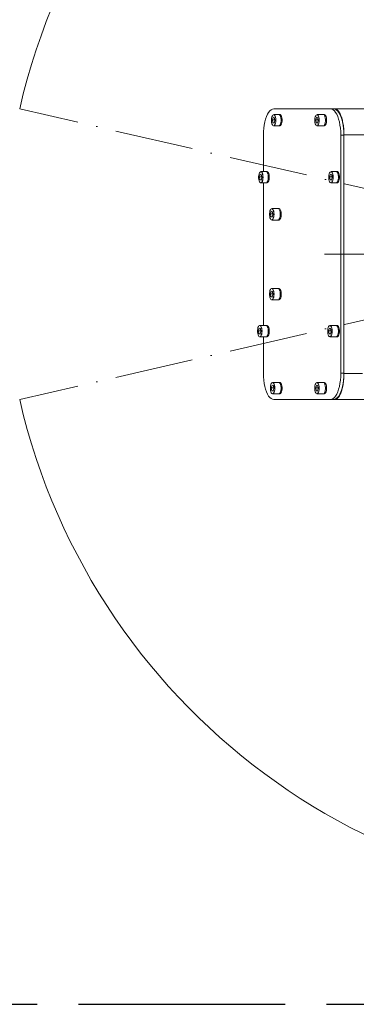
# Model space of a CAD drawing. Header units: millimetres. Extents: x 35469 to 44263, y -24881 to -16268.
# Tile 3 of 231: x 37991 to 38287, y -22695 to -21831. Entities that reach past the tile are written whole.
import ezdxf

# ---------------------------------------------------------------- set-up
doc = ezdxf.new("R2010")
doc.units = ezdxf.units.MM
doc.header["$LTSCALE"] = 0.3175
doc.linetypes.add('ACAD_ISO10W100', pattern=[18, 12, -3, 0, -3])
doc.linetypes.add('CENTER', pattern=[50.8, 31.75, -6.35, 6.35, -6.35])
for name, color, linetype, lineweight in [('1轮廓实线层', 7, 'Continuous', 18), ('7标注层', 4, 'Continuous', 13), ('中心线', 4, 'ACAD_ISO10W100', 20)]:
    doc.layers.add(name, color=color, linetype=linetype, lineweight=lineweight)

msp = doc.modelspace()

# ---------------------------------------------------------------- linework, layer by layer
at = {"color": 6, "linetype": 'CENTER', "ltscale": 18}
msp.add_line((36591.315, -22694.6), (40496.65, -22694.6), dxfattribs=at)
at = {"layer": '1轮廓实线层', "ltscale": 18}
for p, q in [((38264.148, -21909.073), (38214.26, -21909.073)), ((38216.086, -21909.073), (38216.422, -21908.973)), ((38267.582, -21908.973), (38216.422, -21908.973)), ((38264.148, -21909.073), (38266.911, -21909.073)), ((38267.582, -21908.973), (38379.411, -21908.973)), ((38213.765, -21916.431), (38213.086, -21918.699)), ((38213.086, -21918.699), (38213.512, -21921.342)), ((38215.175, -21918.699), (38213.086, -21918.699)), ((38213.512, -21921.342), (38214.617, -21921.716)), ((38214.729, -21921.342), (38213.512, -21921.342)), ((38214.87, -21916.805), (38213.765, -21916.431)), ((38219.716, -21914.073), (38214.283, -21914.073)), ((38214.617, -21921.716), (38215.296, -21919.448)), ((38215.296, -21919.448), (38214.87, -21916.805)), ((38219.716, -21914.073), (38218.795, -21914.073)), ((38251.819, -21916.431), (38251.14, -21918.699)), ((38251.14, -21918.699), (38251.566, -21921.342)), ((38253.229, -21918.699), (38251.14, -21918.699)), ((38251.566, -21921.342), (38252.671, -21921.716)), ((38252.783, -21921.342), (38251.566, -21921.342)), ((38252.924, -21916.805), (38251.819, -21916.431)), ((38257.771, -21914.073), (38252.337, -21914.073)), ((38252.671, -21921.716), (38253.35, -21919.448)), ((38253.35, -21919.448), (38252.924, -21916.805)), ((38258.691, -21914.073), (38257.771, -21914.073)), ((38214.283, -21924.073), (38219.716, -21924.073)), ((38218.795, -21924.073), (38219.716, -21924.073)), ((38252.337, -21924.073), (38257.771, -21924.073)), ((38257.771, -21924.073), (38258.691, -21924.073)), ((38205.295, -21932.073), (38205.295, -21964.073)), ((38273.112, -22141.073), (38273.112, -21932.073)), ((38275.875, -21932.073), (38273.112, -21932.073)), ((38275.875, -22141.073), (38275.875, -21932.073)), ((38275.953, -21931.973), (38275.953, -22141.173)), ((38371.116, -21931.973), (38275.953, -21931.973)), ((38208.413, -21964.073), (38202.98, -21964.073)), ((38208.413, -21964.073), (38207.492, -21964.073)), ((38269.994, -21964.073), (38264.561, -21964.073)), ((38269.994, -21964.073), (38269.073, -21964.073)), ((38202.462, -21966.431), (38201.783, -21968.699)), ((38201.783, -21968.699), (38202.209, -21971.342)), ((38203.872, -21968.699), (38201.783, -21968.699)), ((38202.209, -21971.342), (38203.314, -21971.716)), ((38203.426, -21971.342), (38202.209, -21971.342)), ((38203.567, -21966.805), (38202.462, -21966.431)), ((38203.314, -21971.716), (38203.993, -21969.448)), ((38203.993, -21969.448), (38203.567, -21966.805)), ((38264.043, -21966.431), (38263.364, -21968.699)), ((38263.364, -21968.699), (38263.79, -21971.342)), ((38265.453, -21968.699), (38263.364, -21968.699)), ((38263.79, -21971.342), (38264.895, -21971.716)), ((38265.007, -21971.342), (38263.79, -21971.342)), ((38265.148, -21966.805), (38264.043, -21966.431)), ((38264.895, -21971.716), (38265.574, -21969.448)), ((38265.574, -21969.448), (38265.148, -21966.805)), ((38202.98, -21974.073), (38208.413, -21974.073)), ((38205.295, -21974.073), (38205.295, -22099.073)), ((38207.492, -21974.073), (38208.413, -21974.073)), ((38264.561, -21974.073), (38269.994, -21974.073)), ((38269.073, -21974.073), (38269.994, -21974.073)), ((38212.064, -21998.931), (38211.385, -22001.199)), ((38213.169, -21999.305), (38212.064, -21998.931)), ((38218.016, -21996.573), (38212.582, -21996.573)), ((38213.595, -22001.948), (38213.169, -21999.305)), ((38218.937, -21996.573), (38218.016, -21996.573)), ((38211.385, -22001.199), (38211.811, -22003.842)), ((38213.474, -22001.199), (38211.385, -22001.199)), ((38211.811, -22003.842), (38212.916, -22004.216)), ((38213.028, -22003.842), (38211.811, -22003.842)), ((38212.582, -22006.573), (38218.016, -22006.573)), ((38212.916, -22004.216), (38213.595, -22001.948)), ((38218.016, -22006.573), (38218.937, -22006.573)), ((38212.064, -22068.931), (38211.385, -22071.199)), ((38213.169, -22069.305), (38212.064, -22068.931)), ((38218.016, -22066.573), (38212.582, -22066.573)), ((38218.937, -22066.573), (38218.016, -22066.573)), ((38211.385, -22071.199), (38211.811, -22073.842)), ((38213.474, -22071.199), (38211.385, -22071.199)), ((38211.811, -22073.842), (38212.916, -22074.216)), ((38213.028, -22073.842), (38211.811, -22073.842)), ((38212.582, -22076.573), (38218.016, -22076.573)), ((38212.916, -22074.216), (38213.595, -22071.948)), ((38213.595, -22071.948), (38213.169, -22069.305)), ((38218.016, -22076.573), (38218.937, -22076.573)), ((38201.541, -22101.431), (38200.862, -22103.699)), ((38202.646, -22101.805), (38201.541, -22101.431)), ((38207.492, -22099.073), (38202.059, -22099.073)), ((38203.072, -22104.448), (38202.646, -22101.805)), ((38208.413, -22099.073), (38207.492, -22099.073)), ((38263.122, -22101.431), (38262.443, -22103.699)), ((38264.227, -22101.805), (38263.122, -22101.431)), ((38269.073, -22099.073), (38263.64, -22099.073)), ((38264.653, -22104.448), (38264.227, -22101.805)), ((38269.994, -22099.073), (38269.073, -22099.073)), ((38200.862, -22103.699), (38201.288, -22106.342)), ((38202.951, -22103.699), (38200.862, -22103.699)), ((38201.288, -22106.342), (38202.393, -22106.716)), ((38202.505, -22106.342), (38201.288, -22106.342)), ((38202.059, -22109.073), (38207.492, -22109.073)), ((38202.393, -22106.716), (38203.072, -22104.448)), ((38205.295, -22109.073), (38205.295, -22141.073)), ((38207.492, -22109.073), (38208.413, -22109.073)), ((38262.443, -22103.699), (38262.869, -22106.342)), ((38264.532, -22103.699), (38262.443, -22103.699)), ((38262.869, -22106.342), (38263.974, -22106.716)), ((38264.086, -22106.342), (38262.869, -22106.342)), ((38263.64, -22109.073), (38269.073, -22109.073)), ((38263.974, -22106.716), (38264.653, -22104.448)), ((38269.073, -22109.073), (38269.994, -22109.073)), ((38273.112, -22141.073), (38275.875, -22141.073)), ((38275.953, -22141.173), (38292.23, -22141.173)), ((38212.844, -22151.431), (38212.165, -22153.699)), ((38212.165, -22153.699), (38212.591, -22156.342)), ((38214.254, -22153.699), (38212.165, -22153.699)), ((38213.949, -22151.805), (38212.844, -22151.431)), ((38218.795, -22149.073), (38213.362, -22149.073)), ((38213.696, -22156.716), (38214.375, -22154.448)), ((38214.375, -22154.448), (38213.949, -22151.805)), ((38219.716, -22149.073), (38218.795, -22149.073)), ((38251.819, -22151.431), (38251.14, -22153.699)), ((38251.14, -22153.699), (38251.566, -22156.342)), ((38253.229, -22153.699), (38251.14, -22153.699)), ((38252.924, -22151.805), (38251.819, -22151.431)), ((38257.771, -22149.073), (38252.337, -22149.073)), ((38252.671, -22156.716), (38253.35, -22154.448)), ((38253.35, -22154.448), (38252.924, -22151.805)), ((38258.691, -22149.073), (38257.771, -22149.073)), ((38212.591, -22156.342), (38213.696, -22156.716)), ((38213.808, -22156.342), (38212.591, -22156.342)), ((38213.362, -22159.073), (38218.795, -22159.073)), ((38218.795, -22159.073), (38219.716, -22159.073)), ((38251.566, -22156.342), (38252.671, -22156.716)), ((38252.783, -22156.342), (38251.566, -22156.342)), ((38252.337, -22159.073), (38257.771, -22159.073)), ((38257.771, -22159.073), (38258.691, -22159.073)), ((38214.26, -22164.073), (38264.148, -22164.073)), ((38216.422, -22164.173), (38216.07, -22164.073)), ((38267.582, -22164.173), (38216.422, -22164.173)), ((38266.911, -22164.073), (38264.148, -22164.073)), ((38363.443, -22164.173), (38267.582, -22164.173))]:
    msp.add_line(p, q, dxfattribs=at)
at = {"layer": '1轮廓实线层', "lineweight": 20, "ltscale": 18}
for points in [[(38214.26, -21909.073), (38213.09, -21909.27), (38211.939, -21909.857), (38210.829, -21910.824), (38209.777, -21912.155), (38208.802, -21913.826), (38207.921, -21915.81), (38207.148, -21918.072), (38206.496, -21920.573), (38205.978, -21923.272), (38205.601, -21926.121), (38205.372, -21929.071), (38205.295, -21932.073)], [(38273.112, -21932.073), (38273.036, -21929.071), (38272.807, -21926.121), (38272.43, -21923.272), (38271.911, -21920.573), (38271.26, -21918.072), (38270.487, -21915.81), (38269.605, -21913.826), (38268.63, -21912.155), (38267.578, -21910.824), (38266.468, -21909.857), (38265.318, -21909.27), (38264.148, -21909.073)], [(38266.911, -21909.073), (38268.081, -21909.27), (38269.231, -21909.857), (38270.341, -21910.824), (38271.393, -21912.155), (38272.368, -21913.826), (38273.249, -21915.81), (38274.023, -21918.072), (38274.674, -21920.573), (38275.193, -21923.272), (38275.57, -21926.121), (38275.798, -21929.071), (38275.875, -21932.073)], [(38212.297, -21918.431), (38212.3, -21919.766), (38212.443, -21921.049), (38212.715, -21922.185), (38213.097, -21923.091), (38213.56, -21923.699), (38214.07, -21923.964), (38214.589, -21923.866), (38215.078, -21923.412), (38215.501, -21922.637), (38215.827, -21921.598), (38216.032, -21920.371), (38216.1, -21919.048), (38216.027, -21917.727), (38215.817, -21916.506), (38215.487, -21915.475), (38215.061, -21914.711), (38214.57, -21914.271), (38214.05, -21914.187), (38213.542, -21914.465), (38213.081, -21915.085), (38212.703, -21916.001), (38212.435, -21917.144), (38212.297, -21918.431)], [(38214.283, -21914.073), (38214.669, -21914.173), (38215.17, -21914.622), (38215.606, -21915.402), (38215.943, -21916.454), (38216.156, -21917.7), (38216.231, -21919.048), (38216.162, -21920.398), (38215.953, -21921.649), (38215.62, -21922.71), (38215.188, -21923.501), (38214.689, -21923.964), (38214.283, -21924.073)], [(38218.795, -21914.073), (38218.918, -21914.083), (38219.438, -21914.354), (38219.911, -21914.974), (38220.301, -21915.898), (38220.579, -21917.058), (38220.724, -21918.367), (38220.727, -21919.729)], [(38220.727, -21919.729), (38220.587, -21921.042), (38220.313, -21922.209), (38219.927, -21923.143), (38219.457, -21923.776), (38218.938, -21924.06), (38218.795, -21924.073)], [(38221.648, -21919.729), (38221.645, -21918.367), (38221.5, -21917.058), (38221.221, -21915.898), (38220.832, -21914.974), (38220.359, -21914.354), (38219.839, -21914.083), (38219.716, -21914.073)], [(38219.716, -21914.073), (38219.839, -21914.083), (38220.359, -21914.354), (38220.832, -21914.974), (38221.221, -21915.898), (38221.5, -21917.058), (38221.645, -21918.367), (38221.648, -21919.729)], [(38219.716, -21924.073), (38219.859, -21924.06), (38220.378, -21923.776), (38220.848, -21923.143), (38221.234, -21922.209), (38221.508, -21921.042), (38221.648, -21919.729)], [(38221.648, -21919.729), (38221.508, -21921.042), (38221.234, -21922.209), (38220.848, -21923.143), (38220.378, -21923.776), (38219.859, -21924.06), (38219.716, -21924.073)], [(38250.352, -21918.431), (38250.354, -21919.766), (38250.497, -21921.049), (38250.77, -21922.185), (38251.152, -21923.091), (38251.615, -21923.699), (38252.124, -21923.964), (38252.643, -21923.866), (38253.132, -21923.412), (38253.556, -21922.637), (38253.882, -21921.598), (38254.087, -21920.371), (38254.155, -21919.048), (38254.081, -21917.727), (38253.872, -21916.506), (38253.541, -21915.475), (38253.115, -21914.711), (38252.624, -21914.271), (38252.105, -21914.187), (38251.596, -21914.465), (38251.136, -21915.085), (38250.757, -21916.001), (38250.489, -21917.144), (38250.352, -21918.431)], [(38252.337, -21914.073), (38252.724, -21914.173), (38253.225, -21914.622), (38253.66, -21915.402), (38253.997, -21916.454), (38254.211, -21917.7), (38254.286, -21919.048), (38254.216, -21920.398), (38254.007, -21921.649), (38253.675, -21922.71), (38253.243, -21923.501), (38252.743, -21923.964), (38252.337, -21924.073)], [(38259.702, -21919.729), (38259.7, -21918.367), (38259.554, -21917.058), (38259.276, -21915.898), (38258.886, -21914.974), (38258.414, -21914.354), (38257.893, -21914.083), (38257.771, -21914.073)], [(38257.771, -21914.073), (38257.893, -21914.083), (38258.414, -21914.354), (38258.886, -21914.974), (38259.276, -21915.898), (38259.554, -21917.058), (38259.7, -21918.367), (38259.702, -21919.729)], [(38257.771, -21924.073), (38257.913, -21924.06), (38258.433, -21923.776), (38258.902, -21923.143), (38259.288, -21922.209), (38259.562, -21921.042), (38259.702, -21919.729)], [(38259.702, -21919.729), (38259.562, -21921.042), (38259.288, -21922.209), (38258.902, -21923.143), (38258.433, -21923.776), (38257.913, -21924.06), (38257.771, -21924.073)], [(38258.691, -21914.073), (38258.814, -21914.083), (38259.335, -21914.354), (38259.807, -21914.974), (38260.197, -21915.898), (38260.475, -21917.058), (38260.621, -21918.367), (38260.623, -21919.729)], [(38260.623, -21919.729), (38260.483, -21921.042), (38260.209, -21922.209), (38259.823, -21923.143), (38259.353, -21923.776), (38258.834, -21924.06), (38258.691, -21924.073)], [(38200.994, -21968.431), (38200.997, -21969.766), (38201.14, -21971.049), (38201.413, -21972.185), (38201.795, -21973.091), (38202.258, -21973.699), (38202.767, -21973.964), (38203.286, -21973.866), (38203.775, -21973.412), (38204.199, -21972.637), (38204.525, -21971.598), (38204.729, -21970.371), (38204.798, -21969.048), (38204.724, -21967.727), (38204.514, -21966.506), (38204.184, -21965.475), (38203.758, -21964.711), (38203.267, -21964.271), (38202.748, -21964.187), (38202.239, -21964.465), (38201.778, -21965.085), (38201.4, -21966.001), (38201.132, -21967.144), (38200.994, -21968.431)], [(38202.98, -21964.073), (38203.367, -21964.173), (38203.868, -21964.622), (38204.303, -21965.402), (38204.64, -21966.454), (38204.854, -21967.7), (38204.929, -21969.048), (38204.859, -21970.398), (38204.65, -21971.649), (38204.317, -21972.71), (38203.885, -21973.501), (38203.386, -21973.964), (38202.98, -21974.073)], [(38207.492, -21964.073), (38207.615, -21964.083), (38208.136, -21964.354), (38208.608, -21964.974), (38208.998, -21965.898), (38209.276, -21967.058), (38209.422, -21968.367), (38209.424, -21969.729)], [(38210.345, -21969.729), (38210.343, -21968.367), (38210.197, -21967.058), (38209.919, -21965.898), (38209.529, -21964.974), (38209.056, -21964.354), (38208.536, -21964.083), (38208.413, -21964.073)], [(38208.413, -21964.073), (38208.536, -21964.083), (38209.056, -21964.354), (38209.529, -21964.974), (38209.919, -21965.898), (38210.197, -21967.058), (38210.343, -21968.367), (38210.345, -21969.729)], [(38262.575, -21968.431), (38262.578, -21969.766), (38262.721, -21971.049), (38262.994, -21972.185), (38263.375, -21973.091), (38263.838, -21973.699), (38264.348, -21973.964), (38264.867, -21973.866), (38265.356, -21973.412), (38265.779, -21972.637), (38266.106, -21971.598), (38266.31, -21970.371), (38266.378, -21969.048), (38266.305, -21967.727), (38266.095, -21966.506), (38265.765, -21965.475), (38265.339, -21964.711), (38264.848, -21964.271), (38264.329, -21964.187), (38263.82, -21964.465), (38263.359, -21965.085), (38262.981, -21966.001), (38262.713, -21967.144), (38262.575, -21968.431)], [(38264.561, -21964.073), (38264.947, -21964.173), (38265.448, -21964.622), (38265.884, -21965.402), (38266.221, -21966.454), (38266.435, -21967.7), (38266.51, -21969.048), (38266.44, -21970.398), (38266.231, -21971.649), (38265.898, -21972.71), (38265.466, -21973.501), (38264.967, -21973.964), (38264.561, -21974.073)], [(38269.073, -21964.073), (38269.196, -21964.083), (38269.716, -21964.354), (38270.189, -21964.974), (38270.579, -21965.898), (38270.857, -21967.058), (38271.003, -21968.367), (38271.005, -21969.729)], [(38271.926, -21969.729), (38271.923, -21968.367), (38271.778, -21967.058), (38271.5, -21965.898), (38271.11, -21964.974), (38270.637, -21964.354), (38270.117, -21964.083), (38269.994, -21964.073)], [(38269.994, -21964.073), (38270.117, -21964.083), (38270.637, -21964.354), (38271.11, -21964.974), (38271.5, -21965.898), (38271.778, -21967.058), (38271.923, -21968.367), (38271.926, -21969.729)], [(38209.424, -21969.729), (38209.284, -21971.042), (38209.01, -21972.209), (38208.624, -21973.143), (38208.154, -21973.776), (38207.635, -21974.06), (38207.492, -21974.073)], [(38208.413, -21974.073), (38208.556, -21974.06), (38209.075, -21973.776), (38209.545, -21973.143), (38209.931, -21972.209), (38210.205, -21971.042), (38210.345, -21969.729)], [(38210.345, -21969.729), (38210.205, -21971.042), (38209.931, -21972.209), (38209.545, -21973.143), (38209.075, -21973.776), (38208.556, -21974.06), (38208.413, -21974.073)], [(38271.005, -21969.729), (38270.865, -21971.042), (38270.591, -21972.209), (38270.205, -21973.143), (38269.735, -21973.776), (38269.216, -21974.06), (38269.073, -21974.073)], [(38269.994, -21974.073), (38270.137, -21974.06), (38270.656, -21973.776), (38271.126, -21973.143), (38271.512, -21972.209), (38271.786, -21971.042), (38271.926, -21969.729)], [(38271.926, -21969.729), (38271.786, -21971.042), (38271.512, -21972.209), (38271.126, -21973.143), (38270.656, -21973.776), (38270.137, -21974.06), (38269.994, -21974.073)], [(38210.597, -22000.931), (38210.6, -22002.266), (38210.742, -22003.549), (38211.015, -22004.685), (38211.397, -22005.591), (38211.86, -22006.199), (38212.37, -22006.464), (38212.888, -22006.366), (38213.378, -22005.912), (38213.801, -22005.137), (38214.127, -22004.098), (38214.332, -22002.871), (38214.4, -22001.548), (38214.327, -22000.227), (38214.117, -21999.006), (38213.787, -21997.975), (38213.36, -21997.211), (38212.869, -21996.771), (38212.35, -21996.687), (38211.841, -21996.965), (38211.381, -21997.585), (38211.003, -21998.501), (38210.735, -21999.644), (38210.597, -22000.931)], [(38212.582, -21996.573), (38212.969, -21996.673), (38213.47, -21997.122), (38213.905, -21997.902), (38214.242, -21998.954), (38214.456, -22000.2), (38214.531, -22001.548), (38214.461, -22002.898), (38214.253, -22004.149), (38213.92, -22005.21), (38213.488, -22006.001), (38212.989, -22006.464), (38212.582, -22006.573)], [(38219.948, -22002.229), (38219.945, -22000.867), (38219.799, -21999.558), (38219.521, -21998.398), (38219.131, -21997.474), (38218.659, -21996.854), (38218.139, -21996.583), (38218.016, -21996.573)], [(38218.016, -21996.573), (38218.139, -21996.583), (38218.659, -21996.854), (38219.131, -21997.474), (38219.521, -21998.398), (38219.799, -21999.558), (38219.945, -22000.867), (38219.948, -22002.229)], [(38218.937, -21996.573), (38219.06, -21996.583), (38219.58, -21996.854), (38220.052, -21997.474), (38220.442, -21998.398), (38220.72, -21999.558), (38220.866, -22000.867), (38220.869, -22002.229)], [(38218.016, -22006.573), (38218.159, -22006.56), (38218.678, -22006.276), (38219.148, -22005.643), (38219.534, -22004.709), (38219.807, -22003.542), (38219.948, -22002.229)], [(38219.948, -22002.229), (38219.807, -22003.542), (38219.534, -22004.709), (38219.148, -22005.643), (38218.678, -22006.276), (38218.159, -22006.56), (38218.016, -22006.573)], [(38220.869, -22002.229), (38220.728, -22003.542), (38220.455, -22004.709), (38220.069, -22005.643), (38219.599, -22006.276), (38219.08, -22006.56), (38218.937, -22006.573)], [(38210.597, -22070.931), (38210.6, -22072.266), (38210.742, -22073.549), (38211.015, -22074.685), (38211.397, -22075.591), (38211.86, -22076.199), (38212.37, -22076.464), (38212.888, -22076.366), (38213.378, -22075.912), (38213.801, -22075.137), (38214.127, -22074.098), (38214.332, -22072.871), (38214.4, -22071.548), (38214.327, -22070.227), (38214.117, -22069.006), (38213.787, -22067.975), (38213.36, -22067.211), (38212.869, -22066.771), (38212.35, -22066.687), (38211.841, -22066.965), (38211.381, -22067.585), (38211.003, -22068.501), (38210.735, -22069.644), (38210.597, -22070.931)], [(38212.582, -22066.573), (38212.969, -22066.673), (38213.47, -22067.122), (38213.905, -22067.902), (38214.242, -22068.954), (38214.456, -22070.2), (38214.531, -22071.548), (38214.461, -22072.898), (38214.253, -22074.149), (38213.92, -22075.21), (38213.488, -22076.001), (38212.989, -22076.464), (38212.582, -22076.573)], [(38219.948, -22072.229), (38219.945, -22070.867), (38219.799, -22069.558), (38219.521, -22068.398), (38219.131, -22067.474), (38218.659, -22066.854), (38218.139, -22066.583), (38218.016, -22066.573)], [(38218.016, -22066.573), (38218.139, -22066.583), (38218.659, -22066.854), (38219.131, -22067.474), (38219.521, -22068.398), (38219.799, -22069.558), (38219.945, -22070.867), (38219.948, -22072.229)], [(38218.937, -22066.573), (38219.06, -22066.583), (38219.58, -22066.854), (38220.052, -22067.474), (38220.442, -22068.398), (38220.72, -22069.558), (38220.866, -22070.867), (38220.869, -22072.229)], [(38218.016, -22076.573), (38218.159, -22076.56), (38218.678, -22076.276), (38219.148, -22075.643), (38219.534, -22074.709), (38219.807, -22073.542), (38219.948, -22072.229)], [(38219.948, -22072.229), (38219.807, -22073.542), (38219.534, -22074.709), (38219.148, -22075.643), (38218.678, -22076.276), (38218.159, -22076.56), (38218.016, -22076.573)], [(38220.869, -22072.229), (38220.728, -22073.542), (38220.455, -22074.709), (38220.069, -22075.643), (38219.599, -22076.276), (38219.08, -22076.56), (38218.937, -22076.573)], [(38200.074, -22103.431), (38200.076, -22104.766), (38200.219, -22106.049), (38200.492, -22107.185), (38200.874, -22108.091), (38201.337, -22108.699), (38201.846, -22108.964), (38202.365, -22108.866), (38202.854, -22108.412), (38203.278, -22107.637), (38203.604, -22106.598), (38203.808, -22105.371), (38203.877, -22104.048), (38203.803, -22102.727), (38203.594, -22101.506), (38203.263, -22100.475), (38202.837, -22099.711), (38202.346, -22099.271), (38201.827, -22099.187), (38201.318, -22099.465), (38200.858, -22100.085), (38200.479, -22101.001), (38200.211, -22102.144), (38200.074, -22103.431)], [(38202.059, -22099.073), (38202.446, -22099.173), (38202.947, -22099.622), (38203.382, -22100.402), (38203.719, -22101.454), (38203.933, -22102.7), (38204.008, -22104.048), (38203.938, -22105.398), (38203.729, -22106.649), (38203.396, -22107.71), (38202.964, -22108.501), (38202.465, -22108.964), (38202.059, -22109.073)], [(38209.424, -22104.729), (38209.422, -22103.367), (38209.276, -22102.058), (38208.998, -22100.898), (38208.608, -22099.974), (38208.136, -22099.354), (38207.615, -22099.083), (38207.492, -22099.073)], [(38207.492, -22099.073), (38207.615, -22099.083), (38208.136, -22099.354), (38208.608, -22099.974), (38208.998, -22100.898), (38209.276, -22102.058), (38209.422, -22103.367), (38209.424, -22104.729)], [(38208.413, -22099.073), (38208.536, -22099.083), (38209.056, -22099.354), (38209.529, -22099.974), (38209.919, -22100.898), (38210.197, -22102.058), (38210.343, -22103.367), (38210.345, -22104.729)], [(38261.654, -22103.431), (38261.657, -22104.766), (38261.8, -22106.049), (38262.073, -22107.185), (38262.455, -22108.091), (38262.918, -22108.699), (38263.427, -22108.964), (38263.946, -22108.866), (38264.435, -22108.412), (38264.859, -22107.637), (38265.185, -22106.598), (38265.389, -22105.371), (38265.458, -22104.048), (38265.384, -22102.727), (38265.174, -22101.506), (38264.844, -22100.475), (38264.418, -22099.711), (38263.927, -22099.271), (38263.408, -22099.187), (38262.899, -22099.465), (38262.438, -22100.085), (38262.06, -22101.001), (38261.792, -22102.144), (38261.654, -22103.431)], [(38263.64, -22099.073), (38264.027, -22099.173), (38264.528, -22099.622), (38264.963, -22100.402), (38265.3, -22101.454), (38265.514, -22102.7), (38265.589, -22104.048), (38265.519, -22105.398), (38265.31, -22106.649), (38264.977, -22107.71), (38264.545, -22108.501), (38264.046, -22108.964), (38263.64, -22109.073)], [(38271.005, -22104.729), (38271.003, -22103.367), (38270.857, -22102.058), (38270.579, -22100.898), (38270.189, -22099.974), (38269.716, -22099.354), (38269.196, -22099.083), (38269.073, -22099.073)], [(38269.073, -22099.073), (38269.196, -22099.083), (38269.716, -22099.354), (38270.189, -22099.974), (38270.579, -22100.898), (38270.857, -22102.058), (38271.003, -22103.367), (38271.005, -22104.729)], [(38269.994, -22099.073), (38270.117, -22099.083), (38270.637, -22099.354), (38271.11, -22099.974), (38271.5, -22100.898), (38271.778, -22102.058), (38271.923, -22103.367), (38271.926, -22104.729)], [(38207.492, -22109.073), (38207.635, -22109.06), (38208.154, -22108.776), (38208.624, -22108.143), (38209.01, -22107.209), (38209.284, -22106.042), (38209.424, -22104.729)], [(38209.424, -22104.729), (38209.284, -22106.042), (38209.01, -22107.209), (38208.624, -22108.143), (38208.154, -22108.776), (38207.635, -22109.06), (38207.492, -22109.073)], [(38210.345, -22104.729), (38210.205, -22106.042), (38209.931, -22107.209), (38209.545, -22108.143), (38209.075, -22108.776), (38208.556, -22109.06), (38208.413, -22109.073)], [(38269.073, -22109.073), (38269.216, -22109.06), (38269.735, -22108.776), (38270.205, -22108.143), (38270.591, -22107.209), (38270.865, -22106.042), (38271.005, -22104.729)], [(38271.005, -22104.729), (38270.865, -22106.042), (38270.591, -22107.209), (38270.205, -22108.143), (38269.735, -22108.776), (38269.216, -22109.06), (38269.073, -22109.073)], [(38271.926, -22104.729), (38271.786, -22106.042), (38271.512, -22107.209), (38271.126, -22108.143), (38270.656, -22108.776), (38270.137, -22109.06), (38269.994, -22109.073)], [(38205.295, -22141.073), (38205.372, -22144.076), (38205.601, -22147.026), (38205.978, -22149.875), (38206.496, -22152.573), (38207.148, -22155.075), (38207.921, -22157.337), (38208.802, -22159.321), (38209.777, -22160.992), (38210.829, -22162.323), (38211.939, -22163.29), (38213.09, -22163.877), (38214.26, -22164.073)], [(38264.148, -22164.073), (38265.318, -22163.877), (38266.468, -22163.29), (38267.578, -22162.323), (38268.63, -22160.992), (38269.605, -22159.321), (38270.487, -22157.337), (38271.26, -22155.075), (38271.911, -22152.573), (38272.43, -22149.875), (38272.807, -22147.026), (38273.036, -22144.076), (38273.112, -22141.073)], [(38275.875, -22141.073), (38275.798, -22144.076), (38275.57, -22147.026), (38275.193, -22149.875), (38274.674, -22152.573), (38274.023, -22155.075), (38273.249, -22157.337), (38272.368, -22159.321), (38271.393, -22160.992), (38270.341, -22162.323), (38269.231, -22163.29), (38268.081, -22163.877), (38266.911, -22164.073)], [(38211.376, -22153.431), (38211.379, -22154.766), (38211.522, -22156.049), (38211.794, -22157.185), (38212.176, -22158.091), (38212.639, -22158.699), (38213.149, -22158.964), (38213.668, -22158.866), (38214.157, -22158.412), (38214.58, -22157.637), (38214.907, -22156.598), (38215.111, -22155.371), (38215.179, -22154.048), (38215.106, -22152.727), (38214.896, -22151.506), (38214.566, -22150.475), (38214.14, -22149.711), (38213.649, -22149.271), (38213.13, -22149.187), (38212.621, -22149.465), (38212.16, -22150.085), (38211.782, -22151.001), (38211.514, -22152.144), (38211.376, -22153.431)], [(38213.362, -22149.073), (38213.748, -22149.173), (38214.249, -22149.622), (38214.685, -22150.402), (38215.022, -22151.454), (38215.236, -22152.7), (38215.311, -22154.048), (38215.241, -22155.398), (38215.032, -22156.649), (38214.699, -22157.71), (38214.267, -22158.501), (38213.768, -22158.964), (38213.362, -22159.073)], [(38220.727, -22154.729), (38220.724, -22153.367), (38220.579, -22152.058), (38220.301, -22150.898), (38219.911, -22149.974), (38219.438, -22149.354), (38218.918, -22149.083), (38218.795, -22149.073)], [(38218.795, -22149.073), (38218.918, -22149.083), (38219.438, -22149.354), (38219.911, -22149.974), (38220.301, -22150.898), (38220.579, -22152.058), (38220.724, -22153.367), (38220.727, -22154.729)], [(38218.795, -22159.073), (38218.938, -22159.06), (38219.457, -22158.776), (38219.927, -22158.143), (38220.313, -22157.209), (38220.587, -22156.042), (38220.727, -22154.729)], [(38220.727, -22154.729), (38220.587, -22156.042), (38220.313, -22157.209), (38219.927, -22158.143), (38219.457, -22158.776), (38218.938, -22159.06), (38218.795, -22159.073)], [(38219.716, -22149.073), (38219.839, -22149.083), (38220.359, -22149.354), (38220.832, -22149.974), (38221.221, -22150.898), (38221.5, -22152.058), (38221.645, -22153.367), (38221.648, -22154.729)], [(38221.648, -22154.729), (38221.508, -22156.042), (38221.234, -22157.209), (38220.848, -22158.143), (38220.378, -22158.776), (38219.859, -22159.06), (38219.716, -22159.073)], [(38250.352, -22153.431), (38250.354, -22154.766), (38250.497, -22156.049), (38250.77, -22157.185), (38251.152, -22158.091), (38251.615, -22158.699), (38252.124, -22158.964), (38252.643, -22158.866), (38253.132, -22158.412), (38253.556, -22157.637), (38253.882, -22156.598), (38254.087, -22155.371), (38254.155, -22154.048), (38254.081, -22152.727), (38253.872, -22151.506), (38253.541, -22150.475), (38253.115, -22149.711), (38252.624, -22149.271), (38252.105, -22149.187), (38251.596, -22149.465), (38251.136, -22150.085), (38250.757, -22151.001), (38250.489, -22152.144), (38250.352, -22153.431)], [(38252.337, -22149.073), (38252.724, -22149.173), (38253.225, -22149.622), (38253.66, -22150.402), (38253.997, -22151.454), (38254.211, -22152.7), (38254.286, -22154.048), (38254.216, -22155.398), (38254.007, -22156.649), (38253.675, -22157.71), (38253.243, -22158.501), (38252.743, -22158.964), (38252.337, -22159.073)], [(38259.702, -22154.729), (38259.7, -22153.367), (38259.554, -22152.058), (38259.276, -22150.898), (38258.886, -22149.974), (38258.414, -22149.354), (38257.893, -22149.083), (38257.771, -22149.073)], [(38257.771, -22149.073), (38257.893, -22149.083), (38258.414, -22149.354), (38258.886, -22149.974), (38259.276, -22150.898), (38259.554, -22152.058), (38259.7, -22153.367), (38259.702, -22154.729)], [(38257.771, -22159.073), (38257.913, -22159.06), (38258.433, -22158.776), (38258.902, -22158.143), (38259.288, -22157.209), (38259.562, -22156.042), (38259.702, -22154.729)], [(38259.702, -22154.729), (38259.562, -22156.042), (38259.288, -22157.209), (38258.902, -22158.143), (38258.433, -22158.776), (38257.913, -22159.06), (38257.771, -22159.073)], [(38258.691, -22149.073), (38258.814, -22149.083), (38259.335, -22149.354), (38259.807, -22149.974), (38260.197, -22150.898), (38260.475, -22152.058), (38260.621, -22153.367), (38260.623, -22154.729)], [(38260.623, -22154.729), (38260.483, -22156.042), (38260.209, -22157.209), (38259.823, -22158.143), (38259.353, -22158.776), (38258.834, -22159.06), (38258.691, -22159.073)]]:
    msp.add_lwpolyline(points, dxfattribs=at)
at = {"layer": '1轮廓实线层', "ltscale": 18}
for points, knots in [([(38275.953, -21931.973), (38275.919, -21930.398), (38275.848, -21927.153), (38275.262, -21922.377), (38274.293, -21917.887), (38272.929, -21913.996), (38271.264, -21911.095), (38269.436, -21909.295), (38268.185, -21909.078), (38267.582, -21908.973)], [0, 0, 0, 0, 12876.0051254, 26511.6465477, 40555.0048047, 54602.8582317, 68911.858507, 82484.27714, 95119.2860607, 95119.2860607, 95119.2860607, 95119.2860607]), ([(38267.582, -22164.173), (38268.156, -22164.079), (38269.347, -22163.882), (38271.095, -22162.249), (38272.732, -22159.565), (38274.145, -22155.797), (38275.191, -22151.227), (38275.838, -22146.233), (38275.915, -22142.827), (38275.953, -22141.173)], [0, 0, 0, 0, 11534.61178, 23894.0256246, 36917.8862444, 50343.8807488, 64453.9256275, 78175.4267311, 91115.095667, 91115.095667, 91115.095667, 91115.095667])]:
    msp.add_open_spline(points, degree=3, knots=knots, dxfattribs=at)
at = {"layer": '7标注层', "ltscale": 18}
msp.add_arc((38543.983, -22036.573), 567.193, 193, 167, dxfattribs=at)
at = {"layer": '中心线', "ltscale": 18}
for p, q in [((38543.983, -22036.573), (37991.327, -21908.983)), ((38543.983, -22036.573), (37991.327, -22164.164)), ((39975.038, -22036.573), (38254.886, -22036.573))]:
    msp.add_line(p, q, dxfattribs=at)

doc.saveas('drawing.dxf')
